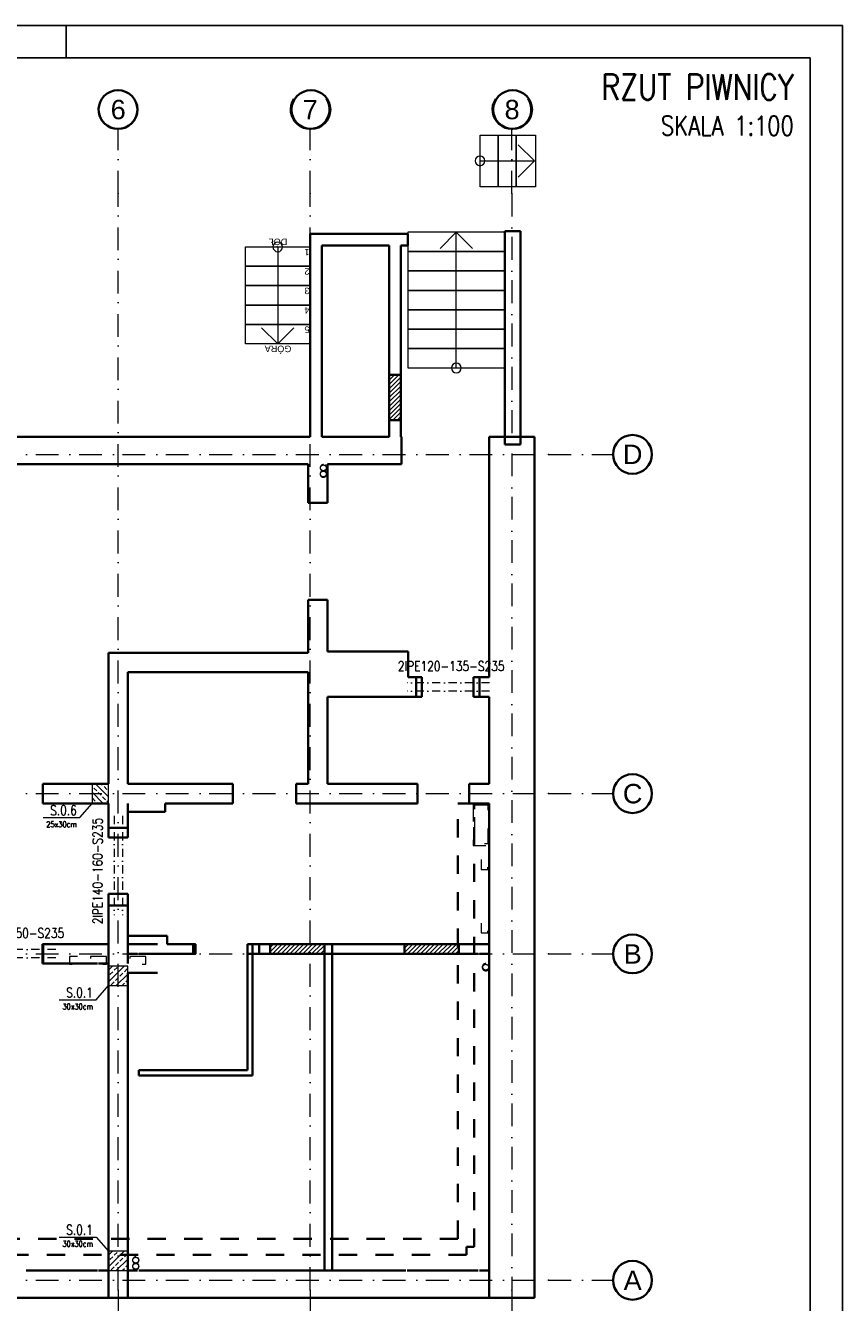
# Model space of a CAD drawing. Header units: millimetres. Extents: x -62590 to 46238, y 147773 to 522018.
# Tile 86 of 93: x 33608 to 46238, y 470060 to 489818. Entities that reach past the tile are written whole.
import ezdxf
from ezdxf.enums import TextEntityAlignment as Align

# ---------------------------------------------------------------- set-up
doc = ezdxf.new("R2010")
doc.units = ezdxf.units.MM
for name, pattern in [('DASHDOT', [25.4, 12.7, -6.35, 0, -6.35]), ('Kropki i Kreski', [6.702778, 3.527778, -1.763889, 0, -1.411111]), ('Przerywana', [5.644444, 2.822222, -2.822222])]:
    doc.linetypes.add(name, pattern=pattern)
for name, color, linetype in [('!PB_Ramka', 7, 'Continuous'), ('!PB_Wyburzenia', 251, 'Do wyburzenia'), ('e-cad_cienkie', 1, 'Continuous'), ('e-cad_kontur', 2, 'Continuous'), ('e-cad_opisy', 7, 'Continuous'), ('e-cad_wymiary', 1, 'Continuous'), ('e-cad_wypelnienia', 254, 'Continuous'), ('Konstrukcja - Belki', 252, 'Continuous'), ('Konstrukcja - Siatka mod', 9, 'Continuous'), ('Konstrukcja - Słupy', 7, 'Continuous'), ('Konstrukcja - Ściany działowe', 7, 'Continuous'), ('Konstrukcja - Ściany nośne wew..P', 7, 'Continuous'), ('Konstrukcja - Ściany zewnętrzne', 7, 'Continuous'), ('PIONY INST', 252, 'Continuous')]:
    doc.layers.add(name, color=color, linetype=linetype)
doc.layers.add('KONSTRUKCJA', color=3, linetype='Continuous', lineweight=0)
doc.styles.add('e-cad_1', font='simplex.shx', dxfattribs={"width": 0.8})
doc.styles.add('e-cad_3', font='simplex.shx', dxfattribs={"width": 0.8})
doc.styles.get("Standard").update_dxf_attribs({"font": 'arial.ttf'})
doc.styles.add('STYL_AUTOMATYCZNY_1', font='arialbd.ttf')
doc.linetypes.add('Do wyburzenia', pattern='A,1.7,["/",Standard,S=1,R=10,X=-0.195,Y=-0.57],-0.5,["",Standard,S=1,R=10,X=-0.195,Y=-0.57],1.7', length=3.9)
pattern_1 = [(45, (-22627.56, -458760.47), (-33.6759605, 33.6759605), [])]

# ---------------------------------------------------------------- blocks, each defined once
blk = doc.blocks.new('Opis - Stopy fundamentowe')
at = {"layer": 'e-cad_opisy', "color": 0, "ltscale": 0.04, "style": 'e-cad_1', "width": 0.8}
for tag, p, height, flags in [('SF - NAZWA', (0.5, 0.5), 3, 8), ('SF - PRZEKRÓJ', (0.5, -3), 2, 4)]:
    blk.add_attdef(tag, p, '', height=height, dxfattribs=dict(at, flags=flags))
blk = doc.blocks.new('Rysunek_1_1 - ProBuild')
at = {"layer": 'e-cad_wypelnienia', "ltscale": 10}
h = blk.add_hatch(dxfattribs=at)
h.set_pattern_fill('ANSI31', color=256, scale=15, style=0)
h.set_pattern_definition(pattern_1)
h.paths.add_polyline_path([(25142, 13309), (25322, 13309), (25322, 14009), (25142, 14009)])
h = blk.add_hatch(dxfattribs=at)
h.set_pattern_fill('ANSI31', color=256, scale=15, style=0)
h.set_pattern_definition(pattern_1)
h.paths.add_polyline_path([(19782, 4900), (19792, 4900), (19792, 5200), (19782, 5200)])
h = blk.add_hatch(dxfattribs=at)
h.set_pattern_fill('ANSI31', color=256, scale=15, style=0)
h.set_pattern_definition(pattern_1)
h.paths.add_polyline_path([(22110, 5050), (22150, 5050), (22150, 5200), (22110, 5200)])
h = blk.add_hatch(dxfattribs=at)
h.set_pattern_fill('ANSI31', color=256, scale=15, style=0)
h.set_pattern_definition(pattern_1)
h.paths.add_polyline_path([(23300, 5050), (24140, 5050), (24140, 5200), (23300, 5200)])
h = blk.add_hatch(dxfattribs=at)
h.set_pattern_fill('ANSI31', color=256, scale=15, style=0)
h.set_pattern_definition(pattern_1)
h.paths.add_polyline_path([(25380, 5050), (26220, 5050), (26220, 5200), (25380, 5200)])
at = {"layer": '!PB_Wyburzenia', "lineweight": 18, "ltscale": 30}
for p, q in [((22920, 15990), (23920, 15990)), ((22920, 15690), (22920, 15990)), ((23420, 15990), (23420, 15690)), ((23920, 15990), (23920, 15690)), ((23920, 15690), (22920, 15690)), ((22920, 15690), (23920, 15690)), ((22920, 15390), (22920, 15690)), ((23420, 15690), (23420, 14790)), ((23920, 15690), (23920, 15390)), ((23920, 15390), (22920, 15390)), ((22920, 15390), (23920, 15390)), ((22920, 15090), (22920, 15390)), ((23920, 15390), (23920, 15090)), ((23920, 15090), (22920, 15090)), ((22920, 15090), (23920, 15090)), ((22920, 14790), (22920, 15090)), ((23920, 15090), (23920, 14790)), ((23920, 14790), (22920, 14790)), ((22920, 14790), (23920, 14790)), ((22920, 14490), (22920, 14790)), ((23170, 14740), (23420, 14490)), ((23420, 14790), (23420, 14490)), ((23420, 14490), (23670, 14740)), ((23920, 14790), (23920, 14490)), ((23920, 14490), (22920, 14490))]:
    blk.add_line(p, q, dxfattribs=at)
at = {"layer": '!PB_Wyburzenia', "lineweight": 35, "ltscale": 40, "flags": 128}
for points in [[(25646, 9330), (25558, 9330)], [(25646, 9330), (25646, 9030)], [(26538, 9330), (26446, 9330)], [(26446, 9030), (26446, 9330)], [(25558, 9030), (25646, 9030)], [(26446, 9030), (26538, 9030)], [(20800, 7000), (20800, 6850)], [(21100, 6850), (21100, 7000)], [(21100, 6850), (20800, 6850)], [(20800, 5980), (20800, 5800)], [(20800, 5980), (21100, 5980)], [(21100, 5800), (21100, 5980)], [(22950, 5200), (22950, 3250)], [(22950, 5200), (23030, 5200)], [(23130, 5200), (22950, 5200)], [(22950, 5050), (22950, 5200)], [(23030, 3170), (23030, 5200)], [(24140, 5200), (24140, 2090)], [(24260, 5200), (24140, 5200)], [(24260, 2090), (24260, 5200)], [(22950, 5050), (23130, 5050)], [(22950, 3250), (21270, 3250)], [(21270, 3250), (21270, 3170)], [(21270, 3170), (22950, 3170)], [(23030, 3170), (22950, 3170)], [(24140, 2090), (24140, 150)], [(24260, 150), (24260, 2090)]]:
    blk.add_lwpolyline(points, dxfattribs=at)
at = {"layer": '!PB_Wyburzenia', "lineweight": 18, "ltscale": 30}
for start, end in [(0, 180), (180, 0)]:
    blk.add_arc((23420, 15990), 75, start, end, dxfattribs=at)
at = {"color": 252, "linetype": 'Continuous', "lineweight": 13, "ltscale": 100}
for p, q in [((26547, 16921), (26547, 17721)), ((26547, 17721), (26827, 17721)), ((26827, 17721), (26827, 16921)), ((26827, 16921), (26827, 17721)), ((26827, 17721), (27107, 17721)), ((27107, 17721), (27107, 16921)), ((27107, 16921), (27107, 17721)), ((27107, 17721), (27387, 17721)), ((27387, 17721), (27402, 17721)), ((27402, 17721), (27402, 16921)), ((27387, 17321), (27137, 17571)), ((26547, 17321), (26827, 17321)), ((26827, 17321), (27107, 17321)), ((27107, 17321), (27387, 17321)), ((27137, 17071), (27387, 17321)), ((26827, 16921), (26547, 16921)), ((27107, 16921), (26827, 16921)), ((27387, 16921), (27107, 16921)), ((27402, 16921), (27387, 16921))]:
    blk.add_line(p, q, dxfattribs=at)
at = {"color": 252, "linetype": 'Continuous', "lineweight": 18, "ltscale": 100}
for p, q in [((26930, 16217), (25430, 16217)), ((25430, 16217), (25430, 15917)), ((25930, 15967), (26180, 16217)), ((26180, 15917), (26180, 16217)), ((26180, 16217), (26430, 15967)), ((26930, 15917), (26930, 16217)), ((26930, 15917), (25430, 15917)), ((25430, 15917), (25430, 15617)), ((25430, 15917), (26930, 15917)), ((26180, 14417), (26180, 15917)), ((26930, 15617), (26930, 15917)), ((26930, 15617), (25430, 15617)), ((25430, 15617), (25430, 15317)), ((25430, 15617), (26930, 15617)), ((26930, 15317), (26930, 15617)), ((26930, 15317), (25430, 15317)), ((25430, 15317), (25430, 15017)), ((25430, 15317), (26930, 15317)), ((26930, 15017), (26930, 15317)), ((26930, 15017), (25430, 15017)), ((25430, 15017), (25430, 14717)), ((25430, 15017), (26930, 15017)), ((26930, 14717), (26930, 15017)), ((26930, 14717), (25430, 14717)), ((25430, 14717), (25430, 14417)), ((25430, 14717), (26930, 14717)), ((26930, 14417), (26930, 14717)), ((26930, 14417), (25430, 14417)), ((25430, 14417), (25430, 14117)), ((25430, 14417), (26930, 14417)), ((26180, 14117), (26180, 14417)), ((26930, 14117), (26930, 14417)), ((25430, 14117), (26930, 14117))]:
    blk.add_line(p, q, dxfattribs=at)
at = {"color": 7, "linetype": 'Continuous', "lineweight": 35, "ltscale": 100, "flags": 128}
for points in [[(22726, 7680), (22726, 7380)], [(19792, 5200), (19782, 5200)], [(19782, 4900), (19782, 5200)], [(22150, 5200), (22110, 5200)], [(22150, 5200), (22150, 5050)], [(22110, 5050), (22150, 5050)], [(19782, 4900), (19792, 4900)]]:
    blk.add_lwpolyline(points, dxfattribs=at)
at = {"color": 252, "linetype": 'Continuous', "lineweight": 13, "ltscale": 100}
for start, end in [(90, 270), (270, 90)]:
    blk.add_arc((26547, 17321), 75, start, end, dxfattribs=at)
at = {"color": 252, "linetype": 'Continuous', "lineweight": 18, "ltscale": 100}
for start, end in [(0, 180), (180, 0)]:
    blk.add_arc((26180, 14117), 75, start, end, dxfattribs=at)
at = {"layer": 'e-cad_kontur', "linetype": 'Continuous', "lineweight": 35, "ltscale": 100, "flags": 128}
for points in [[(25142, 14009), (25142, 13309)], [(25322, 13309), (25322, 14009)], [(24140, 5200), (23300, 5200)], [(26220, 5200), (25380, 5200)], [(23300, 5050), (24140, 5050)], [(25380, 5050), (26220, 5050)]]:
    blk.add_lwpolyline(points, dxfattribs=at)
at = {"layer": 'e-cad_kontur', "ltscale": 10}
for points in [[(25142, 13309), (25322, 13309), (25322, 14009), (25142, 14009)], [(19782, 4900), (19792, 4900), (19792, 5200), (19782, 5200)], [(22110, 5050), (22150, 5050), (22150, 5200), (22110, 5200)], [(23300, 5050), (24140, 5050), (24140, 5200), (23300, 5200)], [(25380, 5050), (26220, 5050), (26220, 5200), (25380, 5200)]]:
    blk.add_lwpolyline(points, close=True, dxfattribs=at)
at = {"layer": 'Konstrukcja - Belki', "linetype": 'Przerywana', "lineweight": 35, "ltscale": 100}
for p, q in [((26205, 644), (26205, 7380)), ((26455, 7380), (26205, 7380)), ((26455, 519), (26455, 7380)), ((26205, 644), (15029, 644)), ((26455, 519), (26340, 519)), ((26340, 519), (26340, 394)), ((26340, 394), (15029, 394))]:
    blk.add_line(p, q, dxfattribs=at)
at = {"layer": 'Konstrukcja - Siatka mod', "linetype": 'Kropki i Kreski', "lineweight": 13, "ltscale": 100}
for p, q in [((20950, 16815), (20950, 17815)), ((23920, 16815), (23920, 17815)), ((27040, 16815), (27040, 17815)), ((20950, -150), (20950, 16815)), ((23920, -150), (23920, 16815)), ((27040, 16815), (27040, -150)), ((-3115, 12780), (27604, 12780)), ((27604, 12780), (28604, 12780)), ((-3115, 7530), (27604, 7530)), ((27604, 7530), (28604, 7530)), ((-3115, 5050), (27604, 5050)), ((27604, 5050), (28604, 5050)), ((-3115, 0), (27604, 0)), ((27604, 0), (28604, 0)), ((20950, -150), (20950, -1150)), ((23920, -150), (23920, -1150)), ((27040, -150), (27040, -1150))]:
    blk.add_line(p, q, dxfattribs=at)
at = {"layer": 'Konstrukcja - Siatka mod', "linetype": 'Continuous', "lineweight": 35, "ltscale": 100}
for centre in [(20950, 18115), (23933, 18115), (27051, 18115), (28904, 12780), (28904, 7530), (28904, 5050), (28904, 0)]:
    blk.add_circle(centre, 300, dxfattribs=at)
for centre in [(20950, 18115), (23920, 18115), (27040, 18115)]:
    blk.add_arc(centre, 300, 146.5921, 33.4079, dxfattribs=at)
at = {"layer": 'Konstrukcja - Siatka mod', "color": 7, "linetype": 'Kropki i Kreski', "lineweight": 13, "ltscale": 100}
for p in [(20950, 16815), (20950, 16815), (23920, 16815), (23920, 16815), (27040, 16815), (27040, 16815), (27604, 12780), (27604, 12780), (27604, 7530), (27604, 7530), (27604, 5050), (27604, 5050), (27604, 0), (27604, 0), (20950, -150), (20950, -150), (23920, -150), (23920, -150), (27040, -150), (27040, -150)]:
    blk.add_point(p, dxfattribs=at)
at = {"layer": 'Konstrukcja - Słupy', "color": 252, "linetype": 'Continuous', "lineweight": 35, "ltscale": 100, "flags": 128}
for points in [[(21100, 4510), (21100, 4510), (21100, 4760)], [(20800, 400), (20800, 150)], [(21100, 150), (21100, 400)]]:
    blk.add_lwpolyline(points, dxfattribs=at)
at = {"layer": 'Konstrukcja - Ściany działowe', "color": 252, "linetype": 'Continuous', "lineweight": 35, "ltscale": 100}
for p, q in [((22110, 5200), (22110, 5050)), ((23130, 5200), (23167, 5200)), ((23130, 5200), (23130, 5085)), ((23300, 5200), (23300, 5050)), ((24140, 5200), (24140, 5050)), ((25380, 5200), (25380, 5050)), ((26220, 5200), (26220, 5050)), ((23130, 5085), (23130, 5050)), ((23130, 5050), (23167, 5050))]:
    blk.add_line(p, q, dxfattribs=at)
at = {"layer": 'Konstrukcja - Ściany działowe', "color": 252, "linetype": 'Continuous', "lineweight": 35, "ltscale": 100, "flags": 128}
for points in [[(22110, 5200), (21710, 5200)], [(23300, 5200), (23130, 5200)], [(25380, 5200), (24140, 5200)], [(26690, 5200), (26220, 5200)], [(26690, 5050), (26690, 5200)], [(21710, 5050), (22110, 5050)], [(23130, 5050), (23300, 5050)], [(24140, 5050), (25380, 5050)], [(26220, 5050), (26520, 5050)], [(26540, 5050), (26690, 5050)]]:
    blk.add_lwpolyline(points, dxfattribs=at)
at = {"layer": 'Konstrukcja - Ściany nośne wew..P', "color": 252, "linetype": 'Continuous', "lineweight": 35, "ltscale": 100}
for p, q in [((23890, 12031), (24190, 12031)), ((23890, 10531), (24190, 10531)), ((25558, 9330), (25558, 9215)), ((26538, 9330), (26538, 9215)), ((25558, 9215), (25558, 9030)), ((26538, 9215), (26538, 9030)), ((19785, 7680), (19785, 7380)), ((25581, 7380), (25581, 7680)), ((26381, 7380), (26381, 7680)), ((20800, 7000), (21100, 7000)), ((20800, 5800), (21100, 5800)), ((19792, 5200), (19792, 4900)), ((19792, 5200), (19819, 5200)), ((20800, 5200), (20800, 4900)), ((20800, 5200), (20800, 4900)), ((21100, 4900), (21100, 5200)), ((21100, 4900), (21100, 5200)), ((19792, 4900), (19819, 4900))]:
    blk.add_line(p, q, dxfattribs=at)
at = {"layer": 'Konstrukcja - Ściany nośne wew..P', "color": 252, "linetype": 'Continuous', "lineweight": 35, "ltscale": 100, "flags": 128}
for points in [[(23890, 12630), (23890, 12031)], [(24190, 12031), (24190, 12630)], [(23890, 10531), (23890, 9710)], [(24190, 9730), (24190, 10531)], [(20800, 9710), (20800, 9410)], [(23890, 9710), (20800, 9710)], [(25435, 9730), (24190, 9730)], [(25435, 9330), (25435, 9730)], [(20800, 9410), (20800, 7680)], [(21100, 9410), (23890, 9410)], [(21100, 7680), (21100, 9410)], [(23890, 9410), (23890, 7680)], [(25558, 9330), (25435, 9330)], [(26690, 9330), (26538, 9330)], [(24190, 7680), (24190, 9030)], [(24190, 9030), (25435, 9030)], [(25435, 9030), (25558, 9030)], [(26538, 9030), (26690, 9030)], [(20800, 7680), (19785, 7680)], [(21680, 7680), (21100, 7680)], [(22726, 7680), (21680, 7680)], [(22726, 7680), (22726, 7380)], [(23890, 7680), (23706, 7680)], [(23706, 7380), (23706, 7680)], [(23706, 7380), (23706, 7680)], [(25581, 7680), (24190, 7680)], [(26690, 7680), (26381, 7680)], [(19785, 7380), (20800, 7380)], [(20800, 7380), (20800, 7000)], [(20800, 7380), (20800, 7240)], [(21100, 7000), (21100, 7380)], [(21100, 7240), (21100, 7380)], [(21100, 7380), (21100, 7250)], [(21680, 7380), (22726, 7380)], [(21680, 7250), (21680, 7380)], [(23706, 7380), (25581, 7380)], [(26381, 7380), (26690, 7380)], [(21100, 7250), (21680, 7250)], [(20800, 5800), (20800, 5200)], [(21100, 5200), (21100, 5800)], [(20800, 5200), (19792, 5200)], [(21710, 5330), (21100, 5330)], [(21100, 5330), (21100, 5050)], [(21100, 4900), (21100, 5200)], [(21559, 5200), (21100, 5200)], [(21710, 5200), (21710, 5330)], [(21100, 5050), (21250, 5050)], [(21270, 5050), (21710, 5050)], [(19792, 4900), (20630, 4900)], [(20650, 4900), (20800, 4900)], [(20800, 4900), (20800, 400)], [(21100, 4760), (21559, 4760)], [(21100, 400), (21100, 4510)]]:
    blk.add_lwpolyline(points, dxfattribs=at)
at = {"layer": 'Konstrukcja - Ściany zewnętrzne', "color": 252, "linetype": 'Continuous', "lineweight": 35, "ltscale": 100}
for p, q in [((25430, 16193), (25430, 16043)), ((25430, 16043), (25430, 16013)), ((26930, 16193), (26930, 16043)), ((26930, 16043), (26930, 16013)), ((25142, 14009), (25322, 14009)), ((25142, 13309), (25322, 13309)), ((20800, 150), (20800, -270)), ((20800, 150), (20800, -270)), ((21100, -270), (21100, 150)), ((21100, -270), (21100, 150)), ((26690, -270), (26690, 150)), ((26690, -270), (26690, 150)), ((20800, -270), (21100, -270))]:
    blk.add_line(p, q, dxfattribs=at)
at = {"layer": 'Konstrukcja - Ściany zewnętrzne', "color": 252, "linetype": 'Continuous', "lineweight": 35, "ltscale": 100, "flags": 128}
for points in [[(27170, 16233), (26930, 16233)], [(26930, 16233), (26930, 16193)], [(27170, 12930), (27170, 16233)], [(23920, 16193), (23920, 16013)], [(25430, 16193), (23920, 16193)], [(23920, 16013), (23920, 13050)], [(24100, 16013), (25142, 16013)], [(24100, 13050), (24100, 16013)], [(25142, 16013), (25142, 14009)], [(25322, 16013), (25430, 16013)], [(25322, 14009), (25322, 16013)], [(26930, 16013), (26930, 12930)], [(25142, 13309), (25142, 13050)], [(25322, 13050), (25322, 13309)], [(23920, 13050), (18050, 13050)], [(25142, 13050), (24100, 13050)], [(25330, 13050), (25322, 13050)], [(25330, 13050), (25330, 12630)], [(25330, 13050), (25330, 12630)], [(27390, 13050), (26690, 13050)], [(26690, 12630), (26690, 13050)], [(26690, 12630), (26690, 13050)], [(27390, -270), (27390, 13050)], [(26930, 12930), (27170, 12930)], [(18050, 12630), (23890, 12630)], [(24190, 12630), (25330, 12630)], [(26690, 12630), (26690, 9330)], [(26690, 9030), (26690, 7680)], [(26690, 7380), (26690, 150)], [(27390, 350), (27390, -150)], [(20630, 150), (19530, 150)], [(20800, 150), (20650, 150)], [(21250, 150), (21100, 150)], [(25400, 150), (21270, 150)], [(26520, 150), (25420, 150)], [(26690, 150), (26540, 150)], [(14970, -270), (26690, -270)], [(27390, -270), (26690, -270)]]:
    blk.add_lwpolyline(points, dxfattribs=at)
at = {"layer": 'PIONY INST', "linetype": 'Przerywana', "lineweight": 20, "ltscale": 100, "flags": 128}
for points in [[(24125, 12621, 0.414214), (24075, 12571, 0.414214), (24125, 12521, 0.414214), (24175, 12571, 0.414214)], [(24125, 12526, 0.414214), (24075, 12476, 0.414214), (24125, 12426, 0.414214), (24175, 12476, 0.414214)], [(24125, 12616, -1), (24125, 12526, -1)], [(24125, 12521, -1), (24125, 12431, -1)], [(26635, 4900, 0.414214), (26580, 4845, 0.414214), (26635, 4790, 0.414214), (26690, 4845, 0.414214)], [(26635, 4890, -1), (26635, 4800, -1)], [(21224, 362, 0.414214), (21174, 312, 0.414214), (21224, 262, 0.414214), (21274, 312, 0.414214)], [(21224, 267, 0.414214), (21174, 217, 0.414214), (21224, 167, 0.414214), (21274, 217, 0.414214)], [(21224, 357, -1), (21224, 267, -1)], [(21224, 262, -1), (21224, 172, -1)]]:
    blk.add_lwpolyline(points, format="xyb", close=True, dxfattribs=at)
for points in [[(26440, 7380), (26440, 6730), (26690, 6730), (26690, 7380)], [(26465, 7355), (26665, 7355), (26665, 6755), (26465, 6755)], [(26565, 6509), (26565, 6359), (26665, 6359), (26665, 6509)], [(26565, 5525), (26565, 5375), (26665, 5375), (26665, 5525)], [(20321, 5010), (20201, 5010), (20201, 4890), (20321, 4890)], [(20772, 5010), (20522, 5010), (20522, 4890), (20772, 4890)], [(21380, 5010), (21130, 5010), (21130, 4890), (21380, 4890)]]:
    blk.add_lwpolyline(points, close=True, dxfattribs=at)
at = {"layer": '!PB_Wyburzenia', "lineweight": 15, "ltscale": 30, "char_height": 100, "attachment_point": 6, "rotation": 180, "style": 'STYL_AUTOMATYCZNY_1'}
for s, insert in [('\\A1;{\\pqr;\\fArial|b0|i0|c238|p0;\\W1.000000;DÓŁ}', (23279, 16069)), ('\\A1;{\\pqr;\\fArial|b0|i0|c238|p0;\\W1.000000;1}', (23832, 15909)), ('\\A1;{\\pqr;\\fArial|b0|i0|c238|p0;\\W1.000000;2}', (23832, 15609)), ('\\A1;{\\pqr;\\fArial|b0|i0|c238|p0;\\W1.000000;3}', (23832, 15310)), ('\\A1;{\\pqr;\\fArial|b0|i0|c238|p0;\\W1.000000;4}', (23832, 15009)), ('\\A1;{\\pqr;\\fArial|b0|i0|c238|p0;\\W1.000000;5}', (23832, 14710)), ('\\A1;{\\pqr;\\fArial|b0|i0|c238|p0;\\W1.000000;GÓRA}', (23218, 14412))]:
    blk.add_mtext(s, dxfattribs=dict(at, insert=insert))
at = {"layer": 'Konstrukcja - Siatka mod', "color": 7, "linetype": 'Continuous', "lineweight": 13, "char_height": 300, "attachment_point": 1, "style": 'e-cad_1'}
for s, insert in [('\\A1;{\\pql;\\pt0;\\fArial|b0|i0|c238|p0;\\W1.000000;6}', (20836, 18265)), ('\\A1;{\\pql;\\pt0;\\fArial|b0|i0|c238|p0;\\W1.000000;7}', (23806, 18265)), ('\\A1;{\\pql;\\pt0;\\fArial|b0|i0|c238|p0;\\W1.000000;8}', (26926, 18265)), ('\\A1;{\\pql;\\pt0;\\fArial|b0|i0|c238|p0;\\W1.000000;D}', (28755, 12930)), ('\\A1;{\\pql;\\pt0;\\fArial|b0|i0|c238|p0;\\W1.000000;C}', (28755, 7680)), ('\\A1;{\\pql;\\pt0;\\fArial|b0|i0|c238|p0;\\W1.000000;B}', (28767, 5200)), ('\\A1;{\\pql;\\pt0;\\fArial|b0|i0|c238|p0;\\W1.000000;A}', (28767, 150))]:
    blk.add_mtext(s, dxfattribs=dict(at, insert=insert))
blk = doc.blocks.new('*U4')
at = {"layer": 'e-cad_opisy', "color": 8, "ltscale": 0.4}
for points in [[(0, 0), (450, 0), (450, 297), (25, 297), (25, 297), (0, 297), (0, 0)], [(330, 297), (330, 292)]]:
    blk.add_lwpolyline(points, dxfattribs=at)
at = {"layer": 'e-cad_opisy', "color": 3, "ltscale": 0.4}
blk.add_lwpolyline([(30, 5), (445, 5), (445, 292), (30, 292), (30, 5)], dxfattribs=at)

msp = doc.modelspace()

# ---------------------------------------------------------------- hatches: boundary and pattern name
at = {"layer": 'e-cad_wypelnienia', "linetype": 'Continuous', "lineweight": 0}
h = msp.add_hatch(dxfattribs=at)
h.set_pattern_fill('ANSI33', color=256, scale=20, angle=90)
h.paths.add_polyline_path([(34638, 478082.7), (34638, 477782.7), (34888, 477782.7), (34888, 478082.7)])
h = msp.add_hatch(dxfattribs=at)
h.set_pattern_fill('ANSI33', color=256, scale=20)
h.set_pattern_definition([(45, (0, 100), (-89.80256, 89.80256), []), (45, (89.8, 100), (-89.80256, 89.80256), [63.5, -31.75])])
h.paths.add_polyline_path([(34888, 474962.7), (34888, 475262.7), (35188, 475262.7), (35188, 474962.7)])
h = msp.add_hatch(dxfattribs=at)
h.set_pattern_fill('ANSI33', color=256, scale=20)
h.paths.add_polyline_path([(34888, 470552.7), (34888, 470852.7), (35188, 470852.7), (35188, 470552.7)])

# ---------------------------------------------------------------- linework, layer by layer
at = {"layer": 'e-cad_cienkie', "lineweight": 18}
for points in [[(33879.8, 477563.2), (34449.7, 477563.2), (34638, 477782.7)], [(34129.8, 474743.2), (34699.7, 474743.2), (34888, 474962.7)], [(34129.8, 471072.3), (34699.7, 471072.3), (34888, 470852.7)]]:
    msp.add_lwpolyline(points, dxfattribs=at)
at = {"layer": 'KONSTRUKCJA', "linetype": 'DASHDOT', "lineweight": 0, "ltscale": 10}
for p, q in [((40782.9, 479649.5), (39507.6, 479649.5)), ((40782.9, 479520.8), (39507.6, 479520.8)), ((34977.4, 477589.1), (34977.4, 476053.2)), ((35106.1, 477589.1), (35106.1, 476053.2)), ((34075.6, 475519.5), (32701.9, 475519.5)), ((34075.6, 475390.8), (32701.9, 475390.8))]:
    msp.add_line(p, q, dxfattribs=at)
at = {"layer": 'KONSTRUKCJA', "color": 2, "linetype": 'Continuous', "lineweight": 0}
for points in [[(34888, 477782.7), (34888, 478082.7), (34638, 478082.7), (34638, 477782.7)], [(34888, 474962.7), (35188, 474962.7), (35188, 475262.7), (34888, 475262.7)], [(34888, 470552.7), (35188, 470552.7), (35188, 470852.7), (34888, 470852.7)]]:
    msp.add_lwpolyline(points, close=True, dxfattribs=at)

# ---------------------------------------------------------------- block references
at = {"layer": '!PB_Ramka', "xscale": 100, "yscale": 100, "zscale": 100}
msp.add_blockref('*U4', (1238, 460117.6), dxfattribs=at)
at = {"layer": 'e-cad_cienkie', "ltscale": 10}
msp.add_blockref('Rysunek_1_1 - ProBuild', (14088, 470402.7), dxfattribs=at)
at = {"layer": 'e-cad_wymiary', "ltscale": 40}
ref = msp.add_blockref('Opis - Stopy fundamentowe', (40080.3, 479794.2), dxfattribs=dict(at, xscale=-50, yscale=50, zscale=50, rotation=359.9999999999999))
ref.add_attrib('SF - NAZWA', '2IPE120-135-S235', (39365.7, 479830.9), dxfattribs={"layer": 'e-cad_opisy', "ltscale": 40, "height": 150, "style": 'e-cad_1', "width": 0.8, "flags": 8})
ref = msp.add_blockref('Opis - Stopy fundamentowe', (34449.7, 477563.2), dxfattribs=dict(at, xscale=-50, yscale=50, zscale=50, rotation=359.9999999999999))
ref.add_attrib('SF - NAZWA', 'S.0.6', dxfattribs={"layer": 'e-cad_opisy', "ltscale": 40, "height": 150, "style": 'e-cad_1', "width": 0.8, "flags": 8}).set_placement((34399.7, 477599.9), align=Align.RIGHT)
ref.add_attrib('SF - PRZEKRÓJ', '25x30cm', dxfattribs={"layer": 'e-cad_opisy', "ltscale": 40, "height": 90, "style": 'e-cad_1', "width": 0.8, "flags": 4}).set_placement((34399.7, 477413.2), align=Align.RIGHT)
ref = msp.add_blockref('Opis - Stopy fundamentowe', (34832.6, 476625.9), dxfattribs=dict(at, xscale=-50, yscale=50, zscale=50, rotation=89.99999999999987))
ref.add_attrib('SF - NAZWA', '2IPE140-160-S235', (34795.9, 475911.3), dxfattribs={"layer": 'e-cad_opisy', "ltscale": 40, "height": 150, "rotation": 90, "style": 'e-cad_1', "width": 0.8, "flags": 8})
ref = msp.add_blockref('Opis - Stopy fundamentowe', (33274.6, 475664.2), dxfattribs=dict(at, xscale=-50, yscale=50, zscale=50, rotation=359.9999999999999))
ref.add_attrib('SF - NAZWA', '2IPE120-150-S235', (32559.9, 475700.9), dxfattribs={"layer": 'e-cad_opisy', "ltscale": 40, "height": 150, "style": 'e-cad_1', "width": 0.8, "flags": 8})
ref = msp.add_blockref('Opis - Stopy fundamentowe', (34699.7, 474743.2), dxfattribs=dict(at, xscale=-50, yscale=50, zscale=50, rotation=359.9999999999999))
ref.add_attrib('SF - NAZWA', 'S.0.1', dxfattribs={"layer": 'e-cad_opisy', "ltscale": 40, "height": 150, "style": 'e-cad_1', "width": 0.8, "flags": 8}).set_placement((34649.7, 474779.9), align=Align.RIGHT)
ref.add_attrib('SF - PRZEKRÓJ', '30x30cm', dxfattribs={"layer": 'e-cad_opisy', "ltscale": 40, "height": 90, "style": 'e-cad_1', "width": 0.8, "flags": 4}).set_placement((34649.7, 474593.2), align=Align.RIGHT)
ref = msp.add_blockref('Opis - Stopy fundamentowe', (34699.7, 471072.3), dxfattribs=dict(at, xscale=-50, yscale=50, zscale=50, rotation=359.9999999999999))
ref.add_attrib('SF - NAZWA', 'S.0.1', dxfattribs={"layer": 'e-cad_opisy', "ltscale": 40, "height": 150, "style": 'e-cad_1', "width": 0.8, "flags": 8}).set_placement((34649.7, 471109), align=Align.RIGHT)
ref.add_attrib('SF - PRZEKRÓJ', '30x30cm', dxfattribs={"layer": 'e-cad_opisy', "ltscale": 40, "height": 90, "style": 'e-cad_1', "width": 0.8, "flags": 4}).set_placement((34649.7, 470922.3), align=Align.RIGHT)

# ---------------------------------------------------------------- texts
at = {"layer": 'e-cad_opisy', "ltscale": 40, "style": 'e-cad_3', "width": 0.8}
for s, height, p in [('RZUT PIWNICY', 400, (45488, 489067.6)), ('SKALA 1:100', 300, (45488, 488417.6))]:
    msp.add_text(s, height=height, dxfattribs=at).set_placement(p, align=Align.TOP_RIGHT)

doc.saveas('drawing.dxf')
